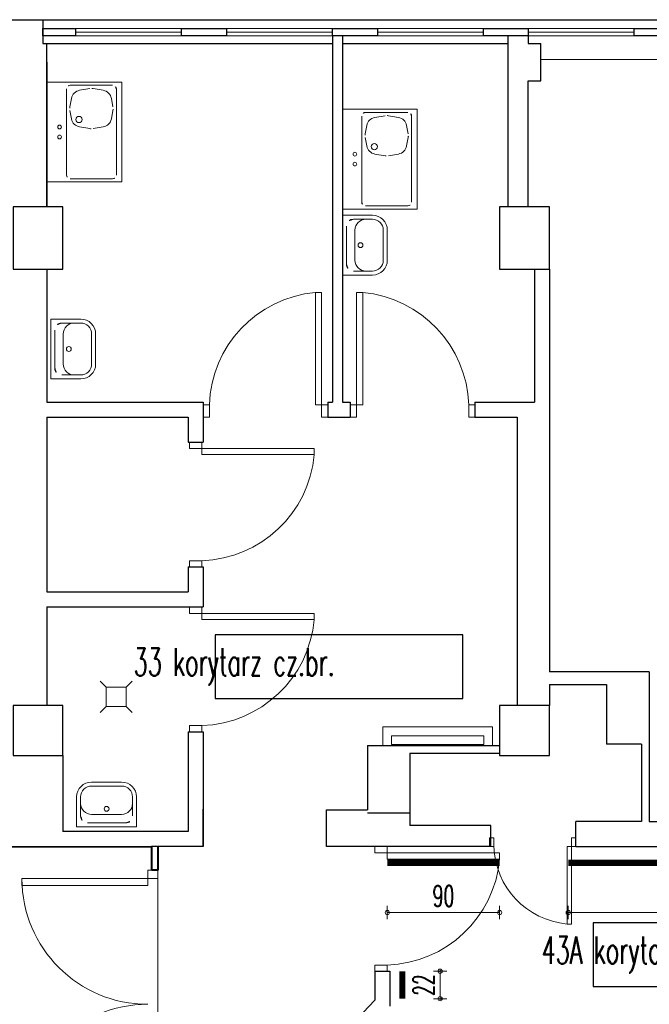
# Model space of a CAD drawing. Header units: millimetres. Extents: x 6612728327 to 6612744462, y 5733542327 to 5733552841.
# Tile 14 of 124: x 6612731326 to 6612731831, y 5733546935 to 5733547725. Entities that reach past the tile are written whole.
import ezdxf
from ezdxf import colors
from ezdxf.entities.mleader import LeaderData, LeaderLine
from ezdxf.math import Vec2, Vec3

# ---------------------------------------------------------------- set-up
doc = ezdxf.new("R2010")
doc.units = ezdxf.units.MM
doc.header["$MEASUREMENT"] = 0
for name, color, linetype in [('!!!!_SCIANY GRUBE', 7, 'Continuous'), ('__BALKON', 7, 'Continuous'), ('A-ARM', 7, 'Continuous'), ('A_opis', 170, 'Continuous'), ('A_osłona PCV ścian', 112, 'Continuous'), ('A_stolarka_opis', 201, 'Continuous'), ('dwa_DRZWI', 7, 'Continuous'), ('INST_CO', 7, 'Continuous'), ('STOLARKA', 7, 'Continuous'), ('STOLARKAOKIENNA', 7, 'Continuous'), ('WIDOK', 7, 'Continuous'), ('WYPOSAZ', 7, 'Continuous')]:
    doc.layers.add(name, color=color, linetype=linetype)
doc.layers.add('A_wymiary_osłony ścian', color=5, linetype='Continuous', lineweight=15)
doc.styles.add('wymiarowanie 0-61', font='simplex.shx', dxfattribs={"width": 0.6})
doc.dimstyles.new('BOOM_100', dxfattribs={"dimscale": 0.8, "dimtxt": 21, "dimasz": 0.5, "dimexe": 1.25, "dimexo": 0.625, "dimgap": 6, "dimtad": 1, "dimdec": 1, "dimrnd": 0.5, "dimdsep": 46, "dimtxsty": 'wymiarowanie 0-61', "dimblk": 'WYMIAR_KROPKA', "dimcen": 1, "dimse1": 1, "dimse2": 1, "dimclrd": 256, "dimclrt": 256, "dimaunit": 1, "dimazin": 0, "dimtfac": 1, "dimtdec": 1, "dimtix": 1, "dimtmove": 2, "dimatfit": 3, "dimldrblk": 'WYMIAR_KROPKA', "dimfxl": 1, "dimtolj": 1, "dimtzin": 0, "dimlwd": -1, "dimarcsym": 0})

# ---------------------------------------------------------------- blocks, each defined once
blk = doc.blocks.new('WYMIAR_KROPKA')
h = blk.add_hatch(color=256)
h.paths.add_polyline_path([(0, -4.259949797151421), (0, 4.259949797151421, 0.414213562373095), (-4.259949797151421, 0, 0.414213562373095)])
h.paths.add_polyline_path([(0, 4.259949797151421), (0, -4.259949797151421, 0.414213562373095), (4.259949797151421, 0, 0.414213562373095)])
blk.add_line((0, -13.25317045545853), (0, 13.25317045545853))
blk.add_circle((0, 0), 4.259949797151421)
blk = doc.blocks.new('*D16')
at = {"layer": 'A_wymiary_osłony ścian', "transparency": 16777216}
blk.add_line((6612732083.11648, 5733547008.931786), (6612731765.916479, 5733547008.931786), dxfattribs=at)
at = {"layer": 'Defpoints', "color": 0, "transparency": 16777216}
for p in [(6612731765.516479, 5733547051.844686), (6612732083.516479, 5733547051.844686), (6612731765.516479, 5733547008.931786)]:
    blk.add_point(p, dxfattribs=at)
at = {"layer": 'A_wymiary_osłony ścian', "transparency": 16777216, "xscale": 0.4, "yscale": 0.4, "zscale": 0.4, "rotation": 180}
blk.add_blockref('WYMIAR_KROPKA', (6612731765.516479, 5733547008.931786), dxfattribs=at)
at = {"layer": 'A_wymiary_osłony ścian', "transparency": 16777216, "xscale": 0.4, "yscale": 0.4, "zscale": 0.4}
blk.add_blockref('WYMIAR_KROPKA', (6612732083.516479, 5733547008.931786), dxfattribs=at)
at = {"layer": 'A_wymiary_osłony ścian', "transparency": 16777216, "insert": (6612731924.516479, 5733547022.131785), "char_height": 16.8, "attachment_point": 5, "style": 'wymiarowanie 0-61'}
blk.add_mtext('\\A1;318', dxfattribs=at)
blk = doc.blocks.new('*D17')
at = {"layer": 'A_wymiary_osłony ścian', "transparency": 16777216}
blk.add_line((6612731710.158127, 5733547008.931786), (6612731620.91646, 5733547008.931786), dxfattribs=at)
at = {"layer": 'Defpoints', "color": 0, "transparency": 16777216}
for p in [(6612731620.51646, 5733547051.844667), (6612731710.558126, 5733547051.782269), (6612731620.51646, 5733547008.931786)]:
    blk.add_point(p, dxfattribs=at)
at = {"layer": 'A_wymiary_osłony ścian', "transparency": 16777216, "xscale": 0.4, "yscale": 0.4, "zscale": 0.4, "rotation": 180}
blk.add_blockref('WYMIAR_KROPKA', (6612731620.51646, 5733547008.931786), dxfattribs=at)
at = {"layer": 'A_wymiary_osłony ścian', "transparency": 16777216, "xscale": 0.4, "yscale": 0.4, "zscale": 0.4}
blk.add_blockref('WYMIAR_KROPKA', (6612731710.558126, 5733547008.931786), dxfattribs=at)
at = {"layer": 'A_wymiary_osłony ścian', "transparency": 16777216, "insert": (6612731665.537293, 5733547022.131785), "char_height": 16.8, "attachment_point": 5, "style": 'wymiarowanie 0-61'}
blk.add_mtext('\\A1;90', dxfattribs=at)
blk = doc.blocks.new('*D48')
at = {"layer": 'A_wymiary_osłony ścian', "transparency": 16777216}
for p, q in [((6612731662.861594, 5733546962.244686), (6612731662.861594, 5733546962.644687)), ((6612731662.861594, 5733546939.844687), (6612731662.861594, 5733546961.844687)), ((6612731662.861594, 5733546939.444687), (6612731662.861594, 5733546939.044686))]:
    blk.add_line(p, q, dxfattribs=at)
at = {"layer": 'Defpoints', "color": 0, "transparency": 16777216}
for p in [(6612731632.516482, 5733546961.844687), (6612731662.861594, 5733546961.844687), (6612731632.516482, 5733546939.844687)]:
    blk.add_point(p, dxfattribs=at)
at = {"layer": 'A_wymiary_osłony ścian', "transparency": 16777216, "xscale": 0.4, "yscale": 0.4, "zscale": 0.4}
for p, rotation in [((6612731662.861594, 5733546961.844687), 270), ((6612731662.861594, 5733546939.844687), 90)]:
    blk.add_blockref('WYMIAR_KROPKA', p, dxfattribs=dict(at, rotation=rotation))
at = {"layer": 'A_wymiary_osłony ścian', "transparency": 16777216, "insert": (6612731649.661593, 5733546950.844684), "char_height": 16.8, "attachment_point": 5, "rotation": 90, "style": 'wymiarowanie 0-61'}
blk.add_mtext('\\A1;22', dxfattribs=at)
blk = doc.blocks.new('_DotSmall')
at = {"color": 0, "linetype": 'ByBlock', "const_width": 0.5}
blk.add_lwpolyline([(-0.0625, 0, 1), (0.0625, 0, 1)], format="xyb", close=True, dxfattribs=at)

msp = doc.modelspace()

# ---------------------------------------------------------------- linework, layer by layer
at = {"layer": '!!!!_SCIANY GRUBE', "color": 7, "lineweight": 30}
for p, q in [((6612731302.516479, 5733547724.844687), (6612731344.516478, 5733547724.844687)), ((6612731344.516478, 5733547724.844687), (6612731344.516478, 5733547705.844687)), ((6612731717.516479, 5733547574.844686), (6612731717.516479, 5733547711.844687)), ((6612731733.516479, 5733547711.844687), (6612731733.516479, 5733547705.844687)), ((6612731344.516478, 5733547705.844687), (6612731347.516479, 5733547705.844687)), ((6612731347.516479, 5733547574.844686), (6612731347.516479, 5733547705.844687)), ((6612731733.516479, 5733547705.844687), (6612731743.516479, 5733547705.844687)), ((6612731743.516479, 5733547675.844687), (6612731743.516479, 5733547705.844687)), ((6612731733.516479, 5733547574.844686), (6612731733.516479, 5733547675.844687)), ((6612731733.516479, 5733547675.844687), (6612731743.516479, 5733547675.844687)), ((6612731347.516479, 5733547524.844686), (6612731347.516479, 5733547418.069563)), ((6612731347.516479, 5733547406.069563), (6612731347.516479, 5733547266.000484)), ((6612731347.516479, 5733547254.000484), (6612731347.516479, 5733547174.844686)), ((6612731830.516479, 5733547201.844686), (6612731750.516479, 5733547201.844686)), ((6612731830.516479, 5733547201.844686), (6612731830.516479, 5733547081.844686)), ((6612731750.516479, 5733547191.844686), (6612731796.2774, 5733547191.844686)), ((6612731796.2774, 5733547191.844686), (6612731796.2774, 5733547143.844686)), ((6612731604.516479, 5733547142.844687), (6612731604.516479, 5733547091.344686)), ((6612731604.516479, 5733547142.844687), (6612731710.516479, 5733547142.844687)), ((6612731824.2774, 5733547143.844686), (6612731796.2774, 5733547143.844686)), ((6612731824.2774, 5733547143.844686), (6612731824.2774, 5733547081.844686)), ((6612731638.516479, 5733547136.844687), (6612731638.516479, 5733547078.844686)), ((6612731638.516479, 5733547136.844687), (6612731710.516479, 5733547136.844687)), ((6612731472.850653, 5733547061.844686), (6612731472.850653, 5733547091.844685)), ((6612731604.516479, 5733547088.844686), (6612731638.516479, 5733547088.844686)), ((6612731703.516479, 5733547078.844686), (6612731638.516479, 5733547078.844686)), ((6612731703.516479, 5733547061.844686), (6612731703.516479, 5733547078.844686)), ((6612731824.2774, 5733547081.844686), (6612731771.516479, 5733547081.844686)), ((6612731771.516479, 5733547061.844686), (6612731771.516479, 5733547081.844686)), ((6612731830.516479, 5733547081.844686), (6612732082.516479, 5733547081.844686)), ((6612731460.850654, 5733547073.844686), (6612731360.449642, 5733547073.844686)), ((6612731431.516479, 5733547061.27655), (6612731302.516479, 5733547061.27655)), ((6612731472.850653, 5733547061.844686), (6612731431.516479, 5733547061.844686)), ((6612731703.516479, 5733547061.844686), (6612731604.516479, 5733547061.844686)), ((6612731771.516479, 5733547061.844686), (6612732082.516479, 5733547061.844686))]:
    msp.add_line(p, q, dxfattribs=at)
for points in [[(6612731370.516479, 5733547711.844687), (6612731344.516478, 5733547711.844687), (6612731344.516478, 5733547717.844687), (6612731370.516479, 5733547717.844687)], [(6612731491.516479, 5733547711.844687), (6612731455.516479, 5733547711.844687), (6612731455.516479, 5733547717.844687), (6612731491.516479, 5733547717.844687)], [(6612731612.516479, 5733547711.844687), (6612731576.516479, 5733547711.844687), (6612731576.516479, 5733547717.844687), (6612731612.516479, 5733547717.844687)], [(6612731733.516479, 5733547711.844687), (6612731697.516479, 5733547711.844687), (6612731697.516479, 5733547717.844687), (6612731733.516479, 5733547717.844687)], [(6612731854.516479, 5733547711.844687), (6612731818.516479, 5733547711.844687), (6612731818.516479, 5733547717.844687), (6612731854.516479, 5733547717.844687)], [(6612731320.516478, 5733547524.844686), (6612731360.516478, 5733547524.844686), (6612731360.516478, 5733547574.844686), (6612731320.516478, 5733547574.844686)], [(6612731710.516479, 5733547524.844686), (6612731750.516479, 5733547524.844686), (6612731750.516479, 5733547574.844686), (6612731710.516479, 5733547574.844686)], [(6612731320.516478, 5733547134.844686), (6612731360.516478, 5733547134.844686), (6612731360.516478, 5733547174.844686), (6612731320.516478, 5733547174.844686)], [(6612731710.516479, 5733547134.844686), (6612731750.516479, 5733547134.844686), (6612731750.516479, 5733547174.844686), (6612731710.516479, 5733547174.844686)]]:
    msp.add_lwpolyline(points, close=True, dxfattribs=at)
for points in [[(6612731576.516479, 5733547711.844687), (6612731576.516479, 5733547418.069563)], [(6612731584.516479, 5733547711.844687), (6612731584.516479, 5733547418.069563)], [(6612731347.516479, 5733547690.844687), (6612731347.516479, 5733547574.844686)], [(6612731347.516479, 5733547524.844686), (6612731347.516479, 5733547418.069563)], [(6612731738.516479, 5733547524.844686), (6612731738.516479, 5733547418.069563)], [(6612731750.516479, 5733547524.844686), (6612731750.516479, 5733547201.844686)], [(6612731347.516479, 5733547418.069563), (6612731472.850653, 5733547418.069563)], [(6612731472.850653, 5733547418.069563), (6612731472.850654, 5733547386.069562)], [(6612731572.850654, 5733547418.069563), (6612731572.850654, 5733547406.069563)], [(6612731572.850654, 5733547418.069563), (6612731576.516479, 5733547418.069563)], [(6612731584.516479, 5733547418.069563), (6612731590.78056, 5733547418.069563)], [(6612731590.78056, 5733547418.069563), (6612731590.78056, 5733547406.069563)], [(6612731690.78056, 5733547418.069563), (6612731738.516479, 5733547418.069563)], [(6612731690.78056, 5733547418.069563), (6612731690.78056, 5733547406.069563)], [(6612731347.516479, 5733547406.069563), (6612731347.516479, 5733547266.000484)], [(6612731347.516479, 5733547406.069563), (6612731460.850654, 5733547406.069563)], [(6612731460.850654, 5733547406.069563), (6612731460.850655, 5733547386.069562)], [(6612731572.850654, 5733547406.069563), (6612731590.78056, 5733547406.069563)], [(6612731690.78056, 5733547406.069563), (6612731724.516479, 5733547406.069563)], [(6612731724.516479, 5733547406.069563), (6612731724.516479, 5733547174.844686)], [(6612731460.850834, 5733547386.069562), (6612731472.850834, 5733547386.069562)], [(6612731460.850655, 5733547286.069571), (6612731460.850655, 5733547266.000484)], [(6612731460.850655, 5733547286.069571), (6612731472.850654, 5733547286.069571)], [(6612731472.850654, 5733547286.069571), (6612731472.850654, 5733547254.000484)], [(6612731347.516479, 5733547266.000484), (6612731460.850655, 5733547266.000484)], [(6612731347.516479, 5733547254.000484), (6612731347.516479, 5733547174.844686)], [(6612731347.516479, 5733547254.000484), (6612731472.850654, 5733547254.000484)], [(6612731750.516479, 5733547191.844686), (6612731750.516479, 5733547174.844686)], [(6612731460.850699, 5733547153.812822), (6612731460.850654, 5733547073.844686)], [(6612731460.850699, 5733547153.812822), (6612731472.850698, 5733547153.812822)], [(6612731472.850698, 5733547153.812822), (6612731472.850653, 5733547061.844686)], [(6612731360.449642, 5733547134.844686), (6612731360.449642, 5733547073.844686)], [(6612731604.516479, 5733547061.844686), (6612731571.850654, 5733547061.844686), (6612731571.850654, 5733547091.344686), (6612731604.516479, 5733547091.344686)], [(6612731610.516479, 5733546961.844685), (6612731610.516479, 5733546938.79377)], [(6612731610.516479, 5733546961.844685), (6612731622.516479, 5733546961.844685)], [(6612731622.516479, 5733546961.844685), (6612731622.516479, 5733546933.844685)], [(6612731610.516479, 5733546938.79377), (6612731537.516479, 5733546861.393934)]]:
    msp.add_lwpolyline(points, dxfattribs=at)
at = {"layer": '__BALKON', "color": 252, "lineweight": 15, "true_color": 0x939598}
msp.add_lwpolyline([(6612731436.516479, 5733547061.844686), (6612731304.516478, 5733547061.844686), (6612731304.516478, 5733546827.844686), (6612731436.516479, 5733546827.844686)], close=True, dxfattribs=at)
at = {"layer": 'A-ARM', "color": 7, "lineweight": 18}
for p, q in [((6612731347.825084, 5733547594.803242), (6612731347.825084, 5733547674.803242)), ((6612731347.825084, 5733547674.803242), (6612731407.825083, 5733547674.803242)), ((6612731366.325084, 5733547672.303242), (6612731400.325084, 5733547672.303242)), ((6612731407.825083, 5733547674.803242), (6612731407.825083, 5733547594.803242)), ((6612731363.325083, 5733547600.303242), (6612731363.325083, 5733547669.303242)), ((6612731373.874456, 5733547668.228137), (6612731382.009892, 5733547669.584043)), ((6612731384.640275, 5733547669.584043), (6612731392.775711, 5733547668.228137)), ((6612731403.325083, 5733547600.303242), (6612731403.325083, 5733547669.303242)), ((6612731366.08528, 5733547654.984324), (6612731367.318688, 5733547661.768069)), ((6612731399.331478, 5733547661.768069), (6612731400.564886, 5733547654.984324)), ((6612731367.318688, 5733547645.338414), (6612731366.08528, 5733547652.122157)), ((6612731400.564886, 5733547652.122158), (6612731399.331478, 5733547645.338414)), ((6612731584.516479, 5733547573.043822), (6612731584.516479, 5733547653.043822)), ((6612731584.516479, 5733547653.043822), (6612731644.516479, 5733547653.043822)), ((6612731600.016479, 5733547578.543822), (6612731600.016479, 5733547647.543822)), ((6612731603.016479, 5733547650.543822), (6612731637.016479, 5733547650.543822)), ((6612731610.565851, 5733547646.468718), (6612731618.701286, 5733547647.824624)), ((6612731621.331671, 5733547647.824624), (6612731629.467106, 5733547646.468718)), ((6612731640.016479, 5733547578.543822), (6612731640.016479, 5733547647.543822)), ((6612731644.516479, 5733547653.043822), (6612731644.516479, 5733547573.043822)), ((6612731602.776675, 5733547633.224906), (6612731604.010084, 5733547640.00865)), ((6612731636.022873, 5733547640.00865), (6612731637.256281, 5733547633.224907)), ((6612731382.009892, 5733547637.52244), (6612731373.874456, 5733547638.878345)), ((6612731375.261873, 5733547638.64711), (6612731375.261799, 5733547638.647121)), ((6612731392.775711, 5733547638.878345), (6612731384.640275, 5733547637.52244)), ((6612731604.010084, 5733547623.578995), (6612731602.776675, 5733547630.362739)), ((6612731637.256281, 5733547630.362739), (6612731636.022873, 5733547623.578995)), ((6612731618.701286, 5733547615.763021), (6612731610.565851, 5733547617.118927)), ((6612731611.953269, 5733547616.887691), (6612731611.953195, 5733547616.887704)), ((6612731629.467106, 5733547617.118927), (6612731621.331671, 5733547615.763021)), ((6612731407.825083, 5733547594.803242), (6612731347.825084, 5733547594.803242)), ((6612731366.325084, 5733547597.303241), (6612731400.325084, 5733547597.303241)), ((6612731644.516479, 5733547573.043822), (6612731584.516479, 5733547573.043822)), ((6612731603.016479, 5733547575.543823), (6612731637.016479, 5733547575.543823))]:
    msp.add_line(p, q, dxfattribs=at)
for points in [[(6612731395.270222, 5733547189.728415), (6612731390.319702, 5733547194.535293)], [(6612731411.083012, 5733547189.728415), (6612731416.033531, 5733547194.535293)], [(6612731395.270222, 5733547174.259263), (6612731390.319702, 5733547169.452387)], [(6612731411.083012, 5733547174.259263), (6612731416.033531, 5733547169.452387)]]:
    msp.add_lwpolyline(points, dxfattribs=at)
msp.add_lwpolyline([(6612731395.270222, 5733547189.728415), (6612731411.083012, 5733547189.728415), (6612731411.083012, 5733547174.259263), (6612731395.270222, 5733547174.259263)], close=True, dxfattribs=at)
for centre, radius in [((6612731373.325083, 5733547644.803242), 2.500000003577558), ((6612731357.825083, 5733547638.803242), 1.500000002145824), ((6612731357.825083, 5733547630.803241), 1.500000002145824), ((6612731610.016479, 5733547623.043822), 2.500000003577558), ((6612731594.516479, 5733547617.043822), 1.500000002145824), ((6612731594.516479, 5733547609.043823), 1.500000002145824)]:
    msp.add_circle(centre, radius, dxfattribs=at)
for centre, radius, start, end in [((6612731366.325083, 5733547669.303242), 2.999999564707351, 90, 180), ((6612731400.325085, 5733547669.303243), 2.999998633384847, 0, 90), ((6612731375.189648, 5733547660.336986), 7.999999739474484, 99.46205271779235, 169.6953978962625), ((6612731383.325083, 5733547661.692891), 8.000000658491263, 80.53794728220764, 99.46205271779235), ((6612731391.460519, 5733547660.336986), 8.000000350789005, 10.30513970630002, 80.53794728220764), ((6612731373.95624, 5733547653.553241), 7.99999989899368, 169.6948602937, 190.3051397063), ((6612731392.693927, 5733547653.553242), 7.999999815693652, 349.6953978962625, 10.30460210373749), ((6612731603.016478, 5733547647.543822), 2.999999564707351, 90, 180), ((6612731620.016479, 5733547639.933473), 7.999999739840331, 80.53794728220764, 99.46205271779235), ((6612731637.016479, 5733547647.543823), 2.999998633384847, 0, 90), ((6612731375.189648, 5733547646.769497), 7.999999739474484, 190.3046021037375, 260.5379472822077), ((6612731391.460519, 5733547646.769497), 7.999999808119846, 279.4620527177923, 349.6953978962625), ((6612731611.881042, 5733547638.577566), 7.999999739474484, 99.46205271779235, 169.6953978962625), ((6612731628.151915, 5733547638.577566), 7.999999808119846, 10.30460210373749, 80.53794728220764), ((6612731383.325083, 5733547645.413591), 7.999999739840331, 260.5379472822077, 279.4620527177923), ((6612731610.647635, 5733547631.793822), 7.999999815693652, 169.6953978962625, 190.3046021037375), ((6612731629.385323, 5733547631.793823), 7.99999989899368, 349.6948602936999, 10.30513970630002), ((6612731611.881042, 5733547625.010078), 7.999999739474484, 190.3046021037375, 260.5379472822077), ((6612731620.016479, 5733547623.654173), 8.000000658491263, 260.5379472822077, 279.4620527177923), ((6612731628.151914, 5733547625.010078), 8.000000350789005, 279.4620527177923, 349.6948602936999), ((6612731366.325084, 5733547600.303242), 3.000000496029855, 180, 270), ((6612731400.325084, 5733547600.303241), 2.999999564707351, 270, 0), ((6612731603.016478, 5733547578.543822), 2.999999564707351, 180, 270), ((6612731637.016479, 5733547578.543821), 2.999998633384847, 270, 0)]:
    msp.add_arc(centre, radius, start, end, dxfattribs=at)
at = {"layer": 'A_opis', "lineweight": 25}
for points in [[(6612731681.017031, 5733547231.638884), (6612731482.531142, 5733547231.638884), (6612731482.531142, 5733547180.639473), (6612731681.017031, 5733547180.639473)], [(6612731941.491031, 5733547000.671924), (6612731785.452226, 5733547000.671924), (6612731785.452226, 5733546949.672513), (6612731941.491031, 5733546949.672513)]]:
    msp.add_lwpolyline(points, close=True, dxfattribs=at)
at = {"layer": 'A_osłona PCV ścian', "const_width": 5}
for points in [[(6612731710.51646, 5733547048.844672), (6612731620.51646, 5733547048.844672)], [(6612732083.516479, 5733547048.844686), (6612731765.516479, 5733547048.844686)], [(6612731632.516479, 5733546961.844685), (6612731632.516479, 5733546939.844685)]]:
    msp.add_lwpolyline(points, dxfattribs=at)
at = {"layer": 'dwa_DRZWI', "color": 7, "lineweight": 20}
for p, q in [((6612731327.670261, 5733547036.130294), (6612731428.453795, 5733547036.130655)), ((6612731428.453795, 5733547036.130655), (6612731428.453815, 5733547030.53157)), ((6612731428.453815, 5733547030.53157), (6612731327.670261, 5733547030.531209))]:
    msp.add_line(p, q, dxfattribs=at)
for points in [[(6612731567.850475, 5733547506.11333), (6612731567.850636, 5733547416.069734), (6612731562.850636, 5733547416.069724), (6612731562.850474, 5733547506.113322)], [(6612731595.780739, 5733547506.11333), (6612731595.780578, 5733547416.069734), (6612731600.780578, 5733547416.069724), (6612731600.780739, 5733547506.113322)], [(6612731477.850636, 5733547416.069572), (6612731477.850654, 5733547406.069572), (6612731472.850653, 5733547406.069563), (6612731472.850636, 5733547416.069563)], [(6612731572.850636, 5733547416.069742), (6612731572.850654, 5733547406.069742), (6612731567.850654, 5733547406.069734), (6612731567.850636, 5733547416.069734)], [(6612731590.780578, 5733547416.069742), (6612731590.78056, 5733547406.069742), (6612731595.78056, 5733547406.069734), (6612731595.780578, 5733547416.069734)], [(6612731685.780578, 5733547416.069572), (6612731685.78056, 5733547406.069572), (6612731690.78056, 5733547406.069563), (6612731690.780578, 5733547416.069563)], [(6612731471.929504, 5733547386.069552), (6612731461.929504, 5733547386.069571), (6612731461.929495, 5733547381.069571), (6612731471.929495, 5733547381.069552)], [(6612731561.973093, 5733547381.069391), (6612731471.929495, 5733547381.069552), (6612731471.929486, 5733547376.069552), (6612731561.973083, 5733547376.069391)], [(6612731471.929334, 5733547291.069552), (6612731461.929334, 5733547291.069571), (6612731461.929326, 5733547286.069571), (6612731471.929325, 5733547286.069552)], [(6612731471.929504, 5733547253.812804), (6612731461.929504, 5733547253.812822), (6612731461.92954, 5733547248.812822), (6612731471.92954, 5733547248.812804)], [(6612731561.973138, 5733547248.812643), (6612731471.92954, 5733547248.812804), (6612731471.929531, 5733547243.812804), (6612731561.973128, 5733547243.812643)], [(6612731471.929379, 5733547158.812804), (6612731461.929379, 5733547158.812822), (6612731461.929371, 5733547153.812822), (6612731471.92937, 5733547153.812804)], [(6612731705.966479, 5733547061.844803), (6612731705.966492, 5733547068.744803), (6612731702.516491, 5733547068.74481), (6612731702.516479, 5733547061.844809)], [(6612731771.516489, 5733547061.844686), (6612731771.516501, 5733547068.744686), (6612731768.066501, 5733547068.744693), (6612731768.066488, 5733547061.844691)], [(6612731620.516479, 5733547061.844668), (6612731610.516479, 5733547061.844686), (6612731610.51647, 5733547056.844686), (6612731620.51647, 5733547056.844667)], [(6612731710.560066, 5733547056.844506), (6612731620.51647, 5733547056.844667), (6612731620.51646, 5733547051.844667), (6612731710.560059, 5733547051.844506)], [(6612731768.066378, 5733546999.714601), (6612731768.066488, 5733547061.844691), (6612731764.616488, 5733547061.844698), (6612731764.616377, 5733546999.714607)], [(6612731436.516479, 5733547042.849557), (6612731428.453795, 5733547042.849557), (6612731428.453795, 5733547036.130655), (6612731436.516479, 5733547036.130655)], [(6612731620.516309, 5733546966.844667), (6612731610.516309, 5733546966.844685), (6612731610.516299, 5733546961.844685), (6612731620.516299, 5733546961.844667)]]:
    msp.add_lwpolyline(points, close=True, dxfattribs=at)
msp.add_lwpolyline([(6612731327.670261, 5733547030.531209), (6612731327.670261, 5733547036.130294)], dxfattribs=at)
for centre, radius, start, end in [((6612731571.324867, 5733547412.976403), 93.5253965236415, 95.23702262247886, 178.1046824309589), ((6612731592.306345, 5733547412.976403), 93.52539656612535, 1.895317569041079, 84.76297737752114), ((6612731468.836165, 5733547384.543785), 93.52539702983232, 271.8953175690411, 354.7629773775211), ((6612731468.83621, 5733547252.287038), 93.52539753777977, 271.8953175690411, 354.7629773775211), ((6612731770.463709, 5733547063.979089), 64.53253296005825, 181.8953175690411, 264.7629773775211), ((6612731617.42314, 5733547060.318899), 93.52539656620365, 271.8953175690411, 354.7629773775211), ((6612731428.453796, 5733547036.130655), 100.7835344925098, 180, 270), ((6612731428.453795, 5733546834.563586), 100.7835340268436, 90, 180)]:
    msp.add_arc(centre, radius, start, end, dxfattribs=at)
at = {"layer": 'INST_CO', "color": 30, "lineweight": 15, "true_color": 0xf8991e}
for points in [[(6612731704.796384, 5733547142.844687), (6612731704.796384, 5733547157.735375), (6612731616.990763, 5733547157.735375), (6612731616.990763, 5733547142.844687)], [(6612731697.796384, 5733547143.626064), (6612731623.990763, 5733547143.626064), (6612731623.990763, 5733547150.735375), (6612731697.796384, 5733547150.735375), (6612731697.796384, 5733547143.626064), (6612731623.990763, 5733547143.626064)]]:
    msp.add_lwpolyline(points, dxfattribs=at)
at = {"layer": 'STOLARKA', "color": 7, "lineweight": 40}
for p, q in [((6612731431.516479, 5733547061.844686), (6612731431.516479, 5733547042.849557)), ((6612731436.516479, 5733547061.844686), (6612731436.516479, 5733547042.849557)), ((6612731436.516479, 5733547042.849557), (6612731431.717262, 5733547042.849557))]:
    msp.add_line(p, q, dxfattribs=at)
at = {"layer": 'STOLARKAOKIENNA', "color": 7, "lineweight": 18}
for p, q in [((6612731455.516479, 5733547717.844687), (6612731370.516479, 5733547717.844687)), ((6612731455.516479, 5733547714.844687), (6612731370.516479, 5733547714.844687)), ((6612731455.516479, 5733547711.844687), (6612731370.516479, 5733547711.844687)), ((6612731576.516479, 5733547717.844687), (6612731491.516479, 5733547717.844687)), ((6612731576.516479, 5733547714.844687), (6612731491.516479, 5733547714.844687)), ((6612731576.516479, 5733547711.844687), (6612731491.516479, 5733547711.844687)), ((6612731697.516479, 5733547717.844687), (6612731612.516479, 5733547717.844687)), ((6612731697.516479, 5733547714.844687), (6612731612.516479, 5733547714.844687)), ((6612731697.516479, 5733547711.844687), (6612731612.516479, 5733547711.844687)), ((6612731818.516479, 5733547717.844687), (6612731733.516479, 5733547717.844687)), ((6612731818.516479, 5733547714.844687), (6612731733.516479, 5733547714.844687)), ((6612731818.516479, 5733547711.844687), (6612731733.516479, 5733547711.844687)), ((6612731743.516479, 5733547692.844689), (6612732917.51648, 5733547692.844681))]:
    msp.add_line(p, q, dxfattribs=at)
at = {"layer": 'WIDOK', "color": 7}
for p, q in [((6612731344.516478, 5733547724.844687), (6612743410.516496, 5733547724.844687)), ((6612731344.516478, 5733547724.844687), (6612743413.516496, 5733547724.844687)), ((6612731347.516479, 5733547705.844687), (6612731576.516479, 5733547705.844687)), ((6612731584.516479, 5733547705.844687), (6612731717.516479, 5733547705.844687))]:
    msp.add_line(p, q, dxfattribs=at)
at = {"layer": 'WYPOSAZ', "color": 7, "lineweight": 18}
for p, q in [((6612731584.516479, 5733547520.058879), (6612731584.516479, 5733547568.058878)), ((6612731584.516479, 5733547568.058878), (6612731608.516479, 5733547568.058878)), ((6612731593.316479, 5733547564.858879), (6612731608.516479, 5733547564.858879)), ((6612731587.716478, 5733547528.858879), (6612731587.716478, 5733547559.258879)), ((6612731594.53295, 5733547532.058879), (6612731594.53295, 5733547556.058879)), ((6612731617.316479, 5733547532.058879), (6612731617.316479, 5733547556.058879)), ((6612731620.516479, 5733547532.058879), (6612731620.516479, 5733547556.058879)), ((6612731593.316479, 5733547523.258879), (6612731608.516479, 5733547523.258879)), ((6612731584.516479, 5733547520.058879), (6612731608.516479, 5733547520.058879)), ((6612731350.720781, 5733547436.771592), (6612731350.720781, 5733547484.771593)), ((6612731350.720781, 5733547484.771593), (6612731374.72078, 5733547484.771593)), ((6612731359.520782, 5733547481.571592), (6612731374.72078, 5733547481.571592)), ((6612731353.920782, 5733547445.571592), (6612731353.920782, 5733547475.971593)), ((6612731360.737253, 5733547448.771592), (6612731360.737253, 5733547472.771593)), ((6612731383.520782, 5733547448.771592), (6612731383.520782, 5733547472.771593)), ((6612731386.72078, 5733547448.771592), (6612731386.72078, 5733547472.771593)), ((6612731350.720781, 5733547436.771592), (6612731374.72078, 5733547436.771592)), ((6612731359.520782, 5733547439.971593), (6612731374.72078, 5733547439.971593)), ((6612731407.497133, 5733547113.576924), (6612731383.497133, 5733547113.576924)), ((6612731407.497133, 5733547110.376925), (6612731383.497133, 5733547110.376925)), ((6612731371.497134, 5733547077.576923), (6612731371.497134, 5733547101.576924)), ((6612731374.697133, 5733547086.376924), (6612731374.697133, 5733547101.576924)), ((6612731416.297133, 5733547086.376924), (6612731416.297133, 5733547101.576924)), ((6612731419.497134, 5733547077.576923), (6612731419.497134, 5733547101.576924)), ((6612731407.497133, 5733547087.593396), (6612731383.497133, 5733547087.593396)), ((6612731410.697134, 5733547080.776924), (6612731380.297134, 5733547080.776924)), ((6612731419.497134, 5733547077.576923), (6612731371.497134, 5733547077.576923))]:
    msp.add_line(p, q, dxfattribs=at)
for centre in [(6612731598.98796, 5733547544.058879), (6612731365.192263, 5733547460.771593), (6612731395.497133, 5733547092.048407)]:
    msp.add_circle(centre, 1.962885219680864, dxfattribs=at)
for centre, radius, start, end in [((6612731593.316479, 5733547559.258879), 5.599999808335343, 90, 180), ((6612731603.332951, 5733547556.058879), 8.799999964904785, 90, 180), ((6612731608.516479, 5733547556.058879), 11.99999919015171, 0, 90), ((6612731608.516479, 5733547556.058879), 8.799999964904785, 0, 90), ((6612731593.316479, 5733547528.858879), 5.599999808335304, 180, 270), ((6612731603.332951, 5733547532.058879), 8.799999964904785, 180, 270), ((6612731608.516479, 5733547532.058879), 8.799999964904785, 270, 0), ((6612731608.516479, 5733547532.058879), 12.00000012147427, 270, 0), ((6612731359.520782, 5733547475.971593), 5.599999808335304, 90, 180), ((6612731369.537253, 5733547472.771593), 8.799999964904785, 90, 180), ((6612731374.72078, 5733547472.771593), 12.00000012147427, 0, 90), ((6612731374.720781, 5733547472.771592), 8.800000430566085, 0, 90), ((6612731359.520782, 5733547445.571592), 5.599999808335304, 180, 270), ((6612731369.537253, 5733547448.771592), 8.799999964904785, 180, 270), ((6612731374.72078, 5733547448.771592), 12.00000012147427, 270, 0), ((6612731374.720781, 5733547448.771593), 8.800000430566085, 270, 0), ((6612731383.497133, 5733547101.576925), 11.99999919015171, 90, 180), ((6612731407.497133, 5733547101.576924), 12.00000012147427, 0, 90), ((6612731383.497133, 5733547101.576924), 8.799999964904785, 90, 180), ((6612731407.497133, 5733547101.576924), 8.799999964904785, 0, 90), ((6612731383.497133, 5733547096.393396), 8.799999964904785, 180, 270), ((6612731407.497133, 5733547096.393396), 8.799999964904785, 270, 0), ((6612731380.297133, 5733547086.376924), 5.599999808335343, 180, 270), ((6612731410.697134, 5733547086.376924), 5.599999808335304, 270, 0)]:
    msp.add_arc(centre, radius, start, end, dxfattribs=at)

# ---------------------------------------------------------------- texts
at = {"layer": 'A_opis', "lineweight": 25, "char_height": 22.00000003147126, "attachment_point": 5, "style": 'wymiarowanie 0-61'}
for s, insert in [('\\A1;\\pxql;33 korytarz cz.br.', (6612731497.800388, 5733547206.139178)), ('\\A1;\\pxql;43A korytarz', (6612731800.721472, 5733546975.172218))]:
    msp.add_mtext(s, dxfattribs=dict(at, insert=insert))

# ---------------------------------------------------------------- dimensions: what is measured, and where the dimension line sits
at = {"layer": 'A_wymiary_osłony ścian'}
for base, p1, p2, picture, middle in [((6612731620.51646, 5733547008.931786), (6612731710.558126, 5733547051.782269), (6612731620.51646, 5733547051.844667), '*D17', (6612731665.537293, 5733547022.131785)), ((6612731765.516479, 5733547008.931786), (6612732083.516479, 5733547051.844686), (6612731765.516479, 5733547051.844686), '*D16', (6612731924.516479, 5733547022.131785))]:
    dim = msp.add_linear_dim(base=base, p1=p1, p2=p2, dimstyle='BOOM_100', dxfattribs=at)
    dim.commit()
    dim.dimension.update_dxf_attribs({"geometry": picture, "text_midpoint": middle})
dim = msp.add_aligned_dim(p1=(6612731632.516479, 5733546939.844685), p2=(6612731632.516479, 5733546961.844685), distance=-30.345115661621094, dimstyle='BOOM_100', dxfattribs=at)
dim.commit()
dim.dimension.update_dxf_attribs({"geometry": '*D48', "text_midpoint": (6612731649.661593, 5733546950.844684)})

# ---------------------------------------------------------------- leaders
at = {"layer": 'A_stolarka_opis', "lineweight": 18}
ml = msp.add_multileader_mtext('Standard', dxfattribs=at)
ml.set_content('\\A1;wym.zewn.ościeżnicy\\Pok.147/219', color=256, style='wymiarowanie 0-61')
ml.set_leader_properties(lineweight=15)
ml.set_arrow_properties(name='DOTSMALL')
ml.build(insert=Vec2(0, 0))
ml.multileader.update_dxf_attribs({"text_left_attachment_type": 5, "text_right_attachment_type": 5, "dogleg_length": 5, "arrow_head_size": 15})
ctx = ml.context
ctx.base_point, ctx.char_height, ctx.arrow_head_size, ctx.landing_gap_size, ctx.plane_origin, ctx.plane_x_axis, ctx.plane_y_axis = Vec3(6612731850.148935, 5733547235.89712), 16, 15, 0, Vec3(6612723962.303648, 5733538233.080001), Vec3(1, -1.985217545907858e-14), Vec3(1.985217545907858e-14, 1)
ctx.left_attachment, ctx.right_attachment, ctx.text_align_type = 5, 5, 2
notes = []
notes.append((ctx, [(1, (1, 1, 0), (6612732000.977507, 5733547235.89712), (-1, 1.985217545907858e-14), 5, [(0, [(6612732086.516479, 5733547094.844686)], 0, [])])]))
ctx.mtext.insert, ctx.mtext.text_direction, ctx.mtext.rotation, ctx.mtext.width, ctx.mtext.defined_height, ctx.mtext.alignment, ctx.mtext.flow_direction = Vec3(6612731995.977507, 5733547286.944739), Vec3(1, -1.985217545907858e-14), 6.283185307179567, 197.8593894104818, 62.51171479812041, 3, 5
for ctx, leaders in notes:
    for number, flags, end, landing, length, lines in leaders:
        leader = LeaderData()
        leader.index, (leader.has_last_leader_line, leader.has_dogleg_vector, leader.attachment_direction) = number, flags
        leader.last_leader_point, leader.dogleg_vector, leader.dogleg_length = Vec3(end), Vec3(landing), length
        for number, points, colour, breaks in lines:
            line = LeaderLine()
            line.index, line.vertices, line.color, line.breaks = number, Vec3.list(points), colors.encode_raw_color(colour), breaks
            leader.lines.append(line)
        ctx.leaders.append(leader)

doc.saveas('drawing.dxf')
